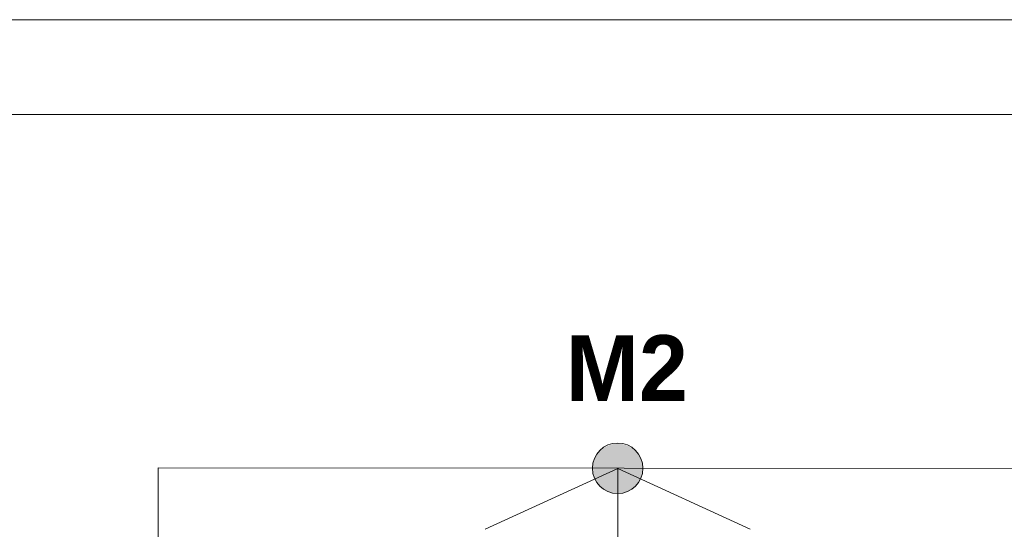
# Model space of a CAD drawing. Header units: millimetres. Extents: x 74583 to 75292, y 11361 to 11727.
# Tile 62 of 85: x 75169 to 75187, y 11718 to 11727. Entities that reach past the tile are written whole.
import ezdxf

# ---------------------------------------------------------------- set-up
doc = ezdxf.new("R2010")
doc.units = ezdxf.units.MM
doc.linetypes.add('1', pattern=[0])
doc.layers.add('C00-00-00', color=7, linetype='Continuous')
doc.layers.add('TEXT', color=7, linetype='Continuous')
doc.styles.get("Standard").update_dxf_attribs({"font": 'ARIAL.TTF'})

msp = doc.modelspace()

# ---------------------------------------------------------------- hatches: boundary and pattern name
at = {"layer": 'C00-00-00'}
h = msp.add_hatch(color=256, dxfattribs=at)
edge = h.paths.add_edge_path()
edge.add_ellipse((75179.788, 11719.456), major_axis=(0.439, 0), ratio=0.987952, start_angle=0, end_angle=360)

# ---------------------------------------------------------------- linework, layer by layer
at = {"layer": 'C00-00-00', "lineweight": 0}
for points in [[(75259.765, 11727.249), (75154.725, 11727.249), (75154.725, 11652.989), (75259.765, 11652.989)], [(75258.146, 11654.65), (75211.833, 11654.65), (75158.811, 11654.65), (75158.811, 11725.601), (75210.976, 11725.601), (75258.146, 11725.601)]]:
    msp.add_lwpolyline(points, close=True, dxfattribs=at)
for points in [[(75231.474, 11715.197), (75228.444, 11715.199), (75228.455, 11719.431), (75171.808, 11719.469), (75171.808, 11660.325), (75220.536, 11660.335), (75220.526, 11679.753), (75215.479, 11684.43)], [(75177.486, 11718.408), (75179.793, 11719.456)], [(75179.793, 11717.689), (75179.793, 11719.456)], [(75182.089, 11718.408), (75179.793, 11719.456)]]:
    msp.add_lwpolyline(points, dxfattribs=at)
msp.add_circle((75179.788, 11719.462), 0.439, dxfattribs=at)

# ---------------------------------------------------------------- texts
at = {"layer": 'TEXT', "color": 250, "linetype": '1', "lineweight": 13, "insert": (75178.889, 11721.772), "char_height": 1.14, "width": 2.40608, "attachment_point": 1}
msp.add_mtext('\\pxsm1;{\\fArtifakt Element|b1|i0|c238|p32;\\C256;M2 }', dxfattribs=at)

doc.saveas('drawing.dxf')
